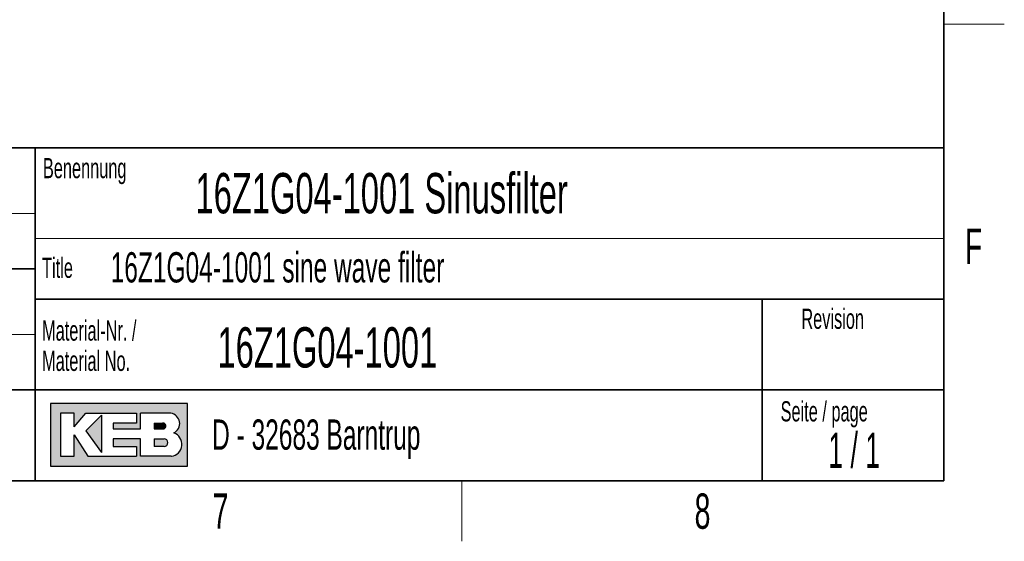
# Model space of a CAD drawing. Header units: millimetres. Extents: x 5 to 418, y -47 to 292.
# Tile 31 of 46: x 316 to 414, y 6 to 58. Entities that reach past the tile are written whole.
import ezdxf

# ---------------------------------------------------------------- set-up
doc = ezdxf.new("R2010")
doc.units = ezdxf.units.MM
doc.layers.add('SLD-0', color=7, linetype='Continuous')
doc.styles.add('SLDTEXTSTYLE0', font='TXT', dxfattribs={"width": 0.605})
doc.styles.add('SLDTEXTSTYLE1', font='TXT', dxfattribs={"width": 0.563})

msp = doc.modelspace()

# ---------------------------------------------------------------- hatches: boundary and pattern name
at = {"linetype": 'Continuous'}
h = msp.add_hatch(color=7, dxfattribs=at)
h.paths.add_polyline_path([(319.519086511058, 13.45626988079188), (333.083981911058, 13.45626988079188), (333.083981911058, 19.65736492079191), (319.519086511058, 19.65736492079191)], flags=0)
edge = h.paths.add_edge_path(flags=0)
edge.add_arc((331.3188604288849, 15.61738520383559), 1.20464082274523, -81.72003226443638, 70.1709600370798, ccw=False)
edge.add_line((331.4923410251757, 14.42530131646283), (331.480008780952, 14.42519098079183))
edge.add_line((331.480008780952, 14.42519098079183), (328.4331606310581, 14.42519098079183))
edge.add_line((328.4331606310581, 14.42519098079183), (328.4331606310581, 16.16924896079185))
edge.add_line((328.4331606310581, 16.16924896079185), (325.7201815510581, 16.16924896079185))
edge.add_line((325.7201815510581, 16.16924896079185), (325.7201815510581, 15.39411208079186))
edge.add_line((325.7201815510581, 15.39411208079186), (328.0455921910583, 15.39411208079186))
edge.add_line((328.0455921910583, 15.39411208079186), (328.0455921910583, 14.42519098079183))
edge.add_line((328.0455921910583, 14.42519098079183), (323.2009866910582, 14.42519098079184))
edge.add_line((323.2009866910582, 14.42519098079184), (321.8444971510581, 16.55681740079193))
edge.add_line((321.8444971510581, 16.55681740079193), (321.8444971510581, 14.42519098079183))
edge.add_line((321.8444971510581, 14.42519098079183), (320.4880076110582, 14.42519098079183))
edge.add_line((320.4880076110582, 14.42519098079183), (320.4880076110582, 18.68844382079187))
edge.add_line((320.4880076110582, 18.68844382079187), (321.8444971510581, 18.68844382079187))
edge.add_line((321.8444971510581, 18.68844382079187), (321.8444971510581, 17.33195428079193))
edge.add_line((321.8444971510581, 17.33195428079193), (323.0072024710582, 18.68844382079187))
edge.add_line((323.0072024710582, 18.68844382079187), (328.0455921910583, 18.68844382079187))
edge.add_line((328.0455921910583, 18.68844382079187), (328.0455921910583, 17.71952272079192))
edge.add_line((328.0455921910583, 17.71952272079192), (325.7201815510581, 17.71952272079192))
edge.add_line((325.7201815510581, 17.71952272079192), (325.7201815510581, 17.13817006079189))
edge.add_line((325.7201815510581, 17.13817006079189), (328.4331606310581, 17.13817006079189))
edge.add_line((328.4331606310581, 17.13817006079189), (328.4331606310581, 18.68844382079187))
edge.add_line((328.4331606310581, 18.68844382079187), (331.4242487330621, 18.68844382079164))
edge.add_line((331.4242487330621, 18.68844382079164), (331.4256482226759, 18.68844382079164))
edge.add_line((331.4256482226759, 18.68844382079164), (331.4259454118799, 18.68845828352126))
edge.add_arc((331.2860949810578, 17.67430640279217), 1.023749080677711, -64.45894120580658, 82.14849338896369, ccw=False)
msp.add_hatch(color=7, dxfattribs=at).paths.add_polyline_path([(324.5574762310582, 14.81275942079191), (324.557476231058, 18.49465960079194), (323.0072024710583, 16.94438584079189)], flags=0)
h = msp.add_hatch(color=7, dxfattribs=at)
edge = h.paths.add_edge_path(flags=0)
edge.add_line((329.7896501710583, 17.13817006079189), (330.6013652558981, 17.13817006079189))
edge.add_arc((330.6568434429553, 17.42884639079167), 0.2959232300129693, 259.1945394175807, 460.8054605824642)
edge.add_line((330.6013652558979, 17.71952272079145), (329.7896501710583, 17.71952272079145))
edge.add_line((329.7896501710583, 17.71952272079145), (329.7896501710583, 17.13817006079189))
h = msp.add_hatch(color=7, dxfattribs=at)
edge = h.paths.add_edge_path(flags=0)
edge.add_line((329.7896501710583, 15.39411208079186), (330.7588584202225, 15.39411208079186))
edge.add_arc((330.7588584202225, 15.78168052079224), 0.3875684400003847, 270.0000000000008, 450.0000000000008)
edge.add_line((330.7588584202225, 16.16924896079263), (330.7386620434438, 16.16924896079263))
edge.add_line((330.7386620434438, 16.16924896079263), (329.7896501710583, 16.16924896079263))
edge.add_line((329.7896501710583, 16.16924896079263), (329.7896501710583, 15.39411208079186))

# ---------------------------------------------------------------- linework, layer by layer
at = {"layer": 'SLD-0', "lineweight": 35}
for p, q in [((408, 12), (408, 282.5)), ((318, 45), (266.3304509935, 45)), ((318, 45), (318, 12)), ((318, 45), (318, 40.1053465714)), ((318, 45), (408, 45)), ((318, 45), (318, 12)), ((408, 45), (408, 12)), ((266.3304509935, 33), (318, 33)), ((408, 30), (318, 30)), ((390, 12), (390, 30)), ((266.3304509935, 21), (318, 21)), ((318, 21), (390, 21)), ((390, 21), (408, 21)), ((26, 12), (408, 12)), ((266.3304509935, 12), (318, 12))]:
    msp.add_line(p, q, dxfattribs=at)
at = {"layer": 'SLD-0', "lineweight": 18}
for p, q in [((408, 57.25), (414, 57.25)), ((266.3304509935, 38.5), (318, 38.5)), ((266.3304509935, 26.5), (318, 26.5)), ((360.25, 6), (360.25, 12))]:
    msp.add_line(p, q, dxfattribs=at)
at = {"layer": 'SLD-0', "color": 7, "linetype": 'Continuous', "lineweight": 18}
msp.add_line((318, 36), (408, 36), dxfattribs=at)
at = {"layer": 'SLD-0', "linetype": 'Continuous'}
for p, q in [((333.0839819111, 19.6573649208), (319.5190865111, 19.6573649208)), ((319.5190865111, 19.6573649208), (319.5190865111, 13.4562698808)), ((333.0839819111, 13.4562698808), (333.0839819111, 19.6573649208)), ((321.8444971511, 18.6884438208), (320.4880076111, 18.6884438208)), ((320.4880076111, 18.6884438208), (320.4880076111, 14.4251909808)), ((321.8444971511, 17.3319542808), (323.0072024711, 18.6884438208)), ((321.8444971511, 17.3319542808), (321.8444971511, 18.6884438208)), ((323.0072024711, 18.6884438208), (328.0455921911, 18.6884438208)), ((328.0455921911, 18.6884438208), (328.0455921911, 17.7195227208)), ((331.4242487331, 18.6884438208), (328.4331606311, 18.6884438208)), ((328.4331606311, 17.1381700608), (328.4331606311, 18.6884438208)), ((331.4242487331, 18.6884438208), (331.4256482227, 18.6884438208)), ((331.4256482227, 18.6884438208), (331.4259454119, 18.6884582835)), ((324.5574762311, 18.4946596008), (323.0072024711, 16.9443858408)), ((324.5574762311, 18.4946596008), (324.5574762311, 14.8127594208)), ((325.7201815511, 17.7195227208), (325.7201815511, 17.1381700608)), ((328.0455921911, 17.7195227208), (325.7201815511, 17.7195227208)), ((329.7896501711, 17.7195227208), (330.6013652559, 17.7195227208)), ((329.7896501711, 17.7195227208), (329.7896501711, 17.1381700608)), ((323.0072024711, 16.9443858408), (324.5574762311, 14.8127594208)), ((325.7201815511, 17.1381700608), (328.4331606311, 17.1381700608)), ((329.7896501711, 17.1381700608), (330.6013652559, 17.1381700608)), ((321.8444971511, 14.4251909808), (321.8444971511, 16.5568174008)), ((321.8444971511, 16.5568174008), (323.2009866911, 14.4251909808)), ((325.7201815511, 16.1692489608), (325.7201815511, 15.3941120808)), ((328.4331606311, 16.1692489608), (325.7201815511, 16.1692489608)), ((328.4331606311, 14.4251909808), (328.4331606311, 16.1692489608)), ((329.7896501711, 16.1692489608), (330.7588584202, 16.1692489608)), ((329.7896501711, 16.1692489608), (329.7896501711, 15.3941120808)), ((330.7386620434, 16.1692489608), (330.7588584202, 16.1692489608)), ((325.7201815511, 15.3941120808), (328.0455921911, 15.3941120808)), ((328.0455921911, 15.3941120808), (328.0455921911, 14.4251909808)), ((330.7588584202, 15.3941120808), (329.7896501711, 15.3941120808)), ((320.4880076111, 14.4251909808), (321.8444971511, 14.4251909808)), ((323.2009866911, 14.4251909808), (328.0455921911, 14.4251909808)), ((331.480008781, 14.4251909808), (328.4331606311, 14.4251909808)), ((331.480008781, 14.4251909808), (331.4923410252, 14.4253013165)), ((319.5190865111, 13.4562698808), (333.0839819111, 13.4562698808))]:
    msp.add_line(p, q, dxfattribs=at)
at = {"layer": 'SLD-0'}
for p, q in [((331.4242487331, 18.6884438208), (331.4256482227, 18.6884438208)), ((331.4256482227, 18.6884438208), (331.4259454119, 18.6884582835)), ((331.480008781, 14.4251909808), (331.4923410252, 14.4253013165))]:
    msp.add_line(p, q, dxfattribs=at)
at = {"layer": 'SLD-0', "color": 7, "linetype": 'Continuous', "lineweight": 35}
msp.add_line((408, 12), (318, 12), dxfattribs=at)
at = {"layer": 'SLD-0', "linetype": 'Continuous'}
for centre, radius, start, end in [((331.2860949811, 17.6743064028), 1.023749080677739, 295.5410587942, 82.148493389), ((330.656843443, 17.4288463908), 0.2959232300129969, 259.1945394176, 100.8054605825), ((331.3188604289, 15.6173852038), 1.204640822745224, 278.2799677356, 70.1709600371), ((330.7588584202, 15.7816805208), 0.3875684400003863, 270, 90)]:
    msp.add_arc(centre, radius, start, end, dxfattribs=at)

# ---------------------------------------------------------------- texts
at = {"layer": 'SLD-0'}
for s, insert, char_height, attachment_point, style in [('Benennung', (318.7636716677, 43.9908879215), 2, 1, 'SLDTEXTSTYLE0'), ('16Z1G04-1001 Sinusfilter', (333.8826865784, 42.5045192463), 4, 1, 'SLDTEXTSTYLE0'), ('F', (410.9536166, 37.0010772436), 3.5, 2, 'SLDTEXTSTYLE0'), ('Title', (318.6797653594, 34.1107265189), 2, 1, 'SLDTEXTSTYLE0'), ('16Z1G04-1001 sine wave filter', (325.4718701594, 34.6564983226), 3, 1, 'SLDTEXTSTYLE0'), ('Revision', (393.8965220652, 29.0591225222), 2, 1, 'SLDTEXTSTYLE0'), ('Material-Nr. /', (318.6797653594, 27.8878268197), 2, 1, 'SLDTEXTSTYLE0'), ('16Z1G04-1001', (336.0565356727, 27.2215604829), 4, 1, 'SLDTEXTSTYLE0'), ('Material No.', (318.6797653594, 24.8878267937), 2, 1, 'SLDTEXTSTYLE0'), ('Seite / page', (391.8390568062, 19.8830679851), 2, 1, 'SLDTEXTSTYLE0'), ('D - 32683 Barntrup', (335.5202035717, 18.0786992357), 3, 1, 'SLDTEXTSTYLE0'), ('1 / 1', (399.1297679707, 16.7706515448), 3.5, 2, 'SLDTEXTSTYLE1'), ('7', (336.3527123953, 10.7429955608), 3.5, 2, 'SLDTEXTSTYLE0'), ('8', (384.1027123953, 10.7429955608), 3.5, 2, 'SLDTEXTSTYLE0')]:
    msp.add_mtext(s, dxfattribs=dict(at, insert=insert, char_height=char_height, attachment_point=attachment_point, style=style))

doc.saveas('drawing.dxf')
